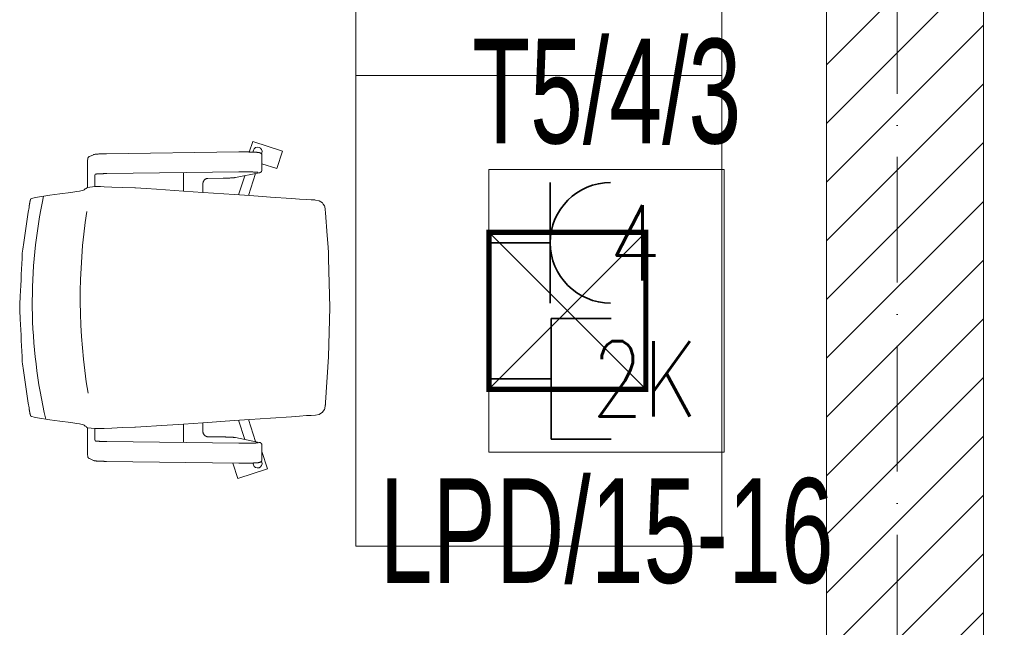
# Model space of a CAD drawing. Header units: millimetres. Extents: x 167773 to 185035, y -114105 to -66770.
# Tile 51 of 114: x 174827 to 175015, y -96411 to -96295. Entities that reach past the tile are written whole.
import ezdxf
from ezdxf.enums import TextEntityAlignment as Align

# ---------------------------------------------------------------- set-up
doc = ezdxf.new("R2010")
doc.units = ezdxf.units.MM
doc.linetypes.add('ACAD_ISO03W100', pattern=[30, 12, -18])
doc.linetypes.add('ACAD_ISO10W100', pattern=[18, 12, -3, 0, -3])
doc.layers.get('0').update_dxf_attribs({"lineweight": 9})
for name, color, linetype, lineweight in [('a-osie', 20, 'ACAD_ISO10W100', 9), ('b-ściany', 2, 'Continuous', 9), ('c-meble', 5, 'Continuous', 9), ('El-koryta_puszki', 1, 'Continuous', 35), ('El_gniazda', 144, 'Continuous', 35), ('h-hatch', 8, 'Continuous', 9)]:
    doc.layers.add(name, color=color, linetype=linetype, lineweight=lineweight)
doc.styles.add('Arial', font='arial.ttf')
doc.styles.add('ROMANS', font='romans__.ttf', dxfattribs={"height": 0.2})

# ---------------------------------------------------------------- blocks, each defined once
blk = doc.blocks.new('kaseta1')
for p, q in [((-15, 15), (15, -15)), ((15, 15), (-15, -15))]:
    blk.add_line(p, q)
at = {"const_width": 1}
blk.add_lwpolyline([(-15, -15), (15, -15), (15, 15), (-15, 15)], close=True, dxfattribs=at)
blk = doc.blocks.new('gniazdo3')
at = {"color": 0, "linetype": 'Continuous'}
blk.add_line((4.94, -4.8), (4.94, 4.8), dxfattribs=at)
at = {"color": 0}
blk.add_line((4.94, 0), (0, 0), dxfattribs=at)
at = {"color": 0, "linetype": 'Continuous', "extrusion": (0, 0, -1)}
blk.add_ellipse((9.74, 0), major_axis=(-3.394, 3.394), ratio=1, start_param=3.926993, end_param=7.068585, dxfattribs=at)
at = {"color": 0, "linetype": 'Continuous', "style": 'ROMANS', "width": 0.8, "flags": 4}
blk.add_attdef('NR', text='', height=6, dxfattribs=at).set_placement((14.48, 0), align=Align.MIDDLE_CENTER)
blk = doc.blocks.new('rj45')
at = {"linetype": 'Continuous'}
blk.add_line((11.86, -11.52), (11.86, 11.52), dxfattribs=at)
at = {"ltscale": 10}
for p, q in [((23.38, 11.52), (11.86, 11.52)), ((23.38, -11.52), (11.86, -11.52))]:
    blk.add_line(p, q, dxfattribs=at)
blk.add_line((11.86, 0), (0, 0))
at = {"linetype": 'Continuous', "style": 'ROMANS', "width": 0.8, "flags": 4}
blk.add_attdef('NR', text='', height=14.4, rotation=360, dxfattribs=at).set_placement((34.75, 0), align=Align.MIDDLE_CENTER)

msp = doc.modelspace()

# ---------------------------------------------------------------- hatches: boundary and pattern name
at = {"layer": 'h-hatch'}
h = msp.add_hatch(dxfattribs=at)
h.set_pattern_fill('ANSI31', color=256, scale=2.5, style=0)
h.set_pattern_definition([(45, (15000, 0), (-5.61266008, 5.61266008), [])])
h.paths.add_polyline_path([(175011.44, -96157.89), (175015.44, -96157.89), (175015.44, -96145.89), (174977.44, -96145.89), (174977.44, -96157.89), (174981.44, -96157.89), (174981.44, -96568.89), (175011.44, -96568.89)])

# ---------------------------------------------------------------- linework, layer by layer
at = {"color": 251}
for p, q in [((174871.06, -96320.54), (174871.71, -96318.53)), ((174877.42, -96320.38), (174871.71, -96318.53)), ((174840.27, -96321.56), (174840.26, -96321.58)), ((174840.29, -96321.55), (174840.27, -96321.56)), ((174840.31, -96321.53), (174840.29, -96321.55)), ((174840.33, -96321.5), (174840.31, -96321.53)), ((174840.35, -96321.48), (174840.33, -96321.5)), ((174840.38, -96321.46), (174840.35, -96321.48)), ((174840.41, -96321.43), (174840.38, -96321.46)), ((174840.45, -96321.41), (174840.41, -96321.43)), ((174840.5, -96321.39), (174840.45, -96321.41)), ((174840.5, -96321.39), (174841.26, -96321.05)), ((174841.26, -96321.05), (174841.29, -96321.04)), ((174841.29, -96321.04), (174841.32, -96321.03)), ((174841.32, -96321.03), (174841.35, -96321.02)), ((174841.35, -96321.02), (174841.37, -96321.01)), ((174841.37, -96321.01), (174841.42, -96321)), ((174841.42, -96321), (174841.47, -96320.99)), ((174841.47, -96320.99), (174841.56, -96320.97)), ((174841.56, -96320.97), (174841.61, -96320.97)), ((174841.61, -96320.97), (174841.66, -96320.96)), ((174841.66, -96320.96), (174841.72, -96320.95)), ((174841.72, -96320.95), (174841.77, -96320.95)), ((174841.77, -96320.95), (174841.84, -96320.94)), ((174841.84, -96320.94), (174841.9, -96320.94)), ((174841.9, -96320.94), (174841.97, -96320.93)), ((174841.97, -96320.93), (174842.04, -96320.93)), ((174842.04, -96320.93), (174842.12, -96320.92)), ((174842.12, -96320.92), (174842.19, -96320.92)), ((174842.19, -96320.92), (174842.27, -96320.91)), ((174842.27, -96320.91), (174842.36, -96320.91)), ((174842.36, -96320.91), (174842.44, -96320.9)), ((174842.44, -96320.9), (174842.53, -96320.9)), ((174842.53, -96320.9), (174842.63, -96320.9)), ((174842.63, -96320.9), (174842.72, -96320.89)), ((174842.72, -96320.89), (174842.82, -96320.89)), ((174842.82, -96320.89), (174842.92, -96320.88)), ((174842.92, -96320.88), (174843.02, -96320.88)), ((174843.02, -96320.88), (174843.12, -96320.88)), ((174843.12, -96320.88), (174843.23, -96320.88)), ((174843.23, -96320.88), (174843.34, -96320.87)), ((174843.34, -96320.87), (174843.45, -96320.87)), ((174843.45, -96320.87), (174843.56, -96320.87)), ((174843.56, -96320.87), (174843.67, -96320.87)), ((174843.67, -96320.87), (174843.79, -96320.87)), ((174843.79, -96320.87), (174869.08, -96320.53)), ((174869.08, -96320.53), (174869.17, -96320.53)), ((174869.17, -96320.53), (174869.25, -96320.53)), ((174869.25, -96320.53), (174869.34, -96320.53)), ((174869.34, -96320.53), (174869.42, -96320.52)), ((174869.42, -96320.52), (174869.51, -96320.52)), ((174869.51, -96320.52), (174869.6, -96320.52)), ((174869.6, -96320.52), (174869.69, -96320.52)), ((174869.69, -96320.52), (174869.77, -96320.52)), ((174869.77, -96320.52), (174869.86, -96320.52)), ((174869.86, -96320.52), (174869.95, -96320.52)), ((174869.95, -96320.52), (174870.04, -96320.52)), ((174870.04, -96320.52), (174870.13, -96320.52)), ((174870.13, -96320.52), (174870.21, -96320.52)), ((174870.21, -96320.52), (174870.3, -96320.53)), ((174870.3, -96320.53), (174870.39, -96320.53)), ((174870.39, -96320.53), (174870.47, -96320.53)), ((174870.47, -96320.53), (174870.56, -96320.53)), ((174870.56, -96320.53), (174870.64, -96320.53)), ((174870.64, -96320.53), (174870.73, -96320.53)), ((174870.73, -96320.53), (174870.81, -96320.53)), ((174870.81, -96320.53), (174870.9, -96320.53)), ((174870.9, -96320.53), (174870.98, -96320.53)), ((174870.98, -96320.53), (174871.06, -96320.54)), ((174871.06, -96320.54), (174871.14, -96320.54)), ((174871.14, -96320.54), (174871.22, -96320.54)), ((174871.22, -96320.54), (174871.3, -96320.54)), ((174871.3, -96320.54), (174871.38, -96320.54)), ((174871.38, -96320.54), (174871.45, -96320.55)), ((174871.45, -96320.55), (174871.53, -96320.55)), ((174871.53, -96320.55), (174871.6, -96320.55)), ((174871.6, -96320.55), (174871.68, -96320.55)), ((174871.68, -96320.55), (174871.75, -96320.56)), ((174871.72, -96320.56), (174871.84, -96320.19)), ((174871.75, -96320.56), (174871.82, -96320.56)), ((174871.82, -96320.56), (174871.88, -96320.56)), ((174871.88, -96320.56), (174871.95, -96320.57)), ((174871.95, -96320.57), (174872.02, -96320.57)), ((174872.02, -96320.57), (174872.08, -96320.57)), ((174872.08, -96320.57), (174872.14, -96320.58)), ((174872.14, -96320.58), (174872.2, -96320.58)), ((174872.2, -96320.58), (174872.26, -96320.58)), ((174872.26, -96320.58), (174872.32, -96320.59)), ((174872.32, -96320.59), (174872.37, -96320.59)), ((174872.37, -96320.59), (174872.43, -96320.59)), ((174872.43, -96320.59), (174872.48, -96320.6)), ((174872.48, -96320.6), (174872.53, -96320.6)), ((174872.53, -96320.6), (174872.58, -96320.61)), ((174872.58, -96320.61), (174872.62, -96320.61)), ((174872.62, -96320.61), (174872.67, -96320.61)), ((174872.67, -96320.61), (174872.71, -96320.62)), ((174872.71, -96320.62), (174872.75, -96320.62)), ((174872.75, -96320.62), (174872.82, -96320.63)), ((174872.82, -96320.63), (174872.89, -96320.64)), ((174872.89, -96320.64), (174872.96, -96320.65)), ((174872.96, -96320.65), (174873, -96320.66)), ((174873, -96320.66), (174873.04, -96320.67)), ((174873.04, -96320.67), (174873.08, -96320.68)), ((174873.08, -96320.68), (174873.12, -96320.7)), ((174873.12, -96320.7), (174873.14, -96320.71)), ((174873.14, -96320.71), (174873.17, -96320.72)), ((174873.17, -96320.72), (174873.2, -96320.74)), ((174873.2, -96320.74), (174873.22, -96320.75)), ((174873.22, -96320.75), (174873.24, -96320.76)), ((174873.24, -96320.76), (174873.26, -96320.78)), ((174873.26, -96320.78), (174873.29, -96320.79)), ((174873.29, -96320.79), (174873.31, -96320.81)), ((174873.31, -96320.81), (174873.34, -96320.84)), ((174873.34, -96320.84), (174873.36, -96320.87)), ((174873.36, -96320.87), (174873.39, -96320.91)), ((174873.39, -96320.91), (174873.42, -96320.95)), ((174873.42, -96320.94), (174873.49, -96320.73)), ((174873.42, -96320.95), (174873.44, -96320.98)), ((174873.44, -96320.98), (174873.45, -96321)), ((174873.45, -96324.16), (174873.45, -96321.01)), ((174876.34, -96323.71), (174877.42, -96320.38)), ((174840.14, -96322.37), (174840.14, -96327.31)), ((174840.22, -96321.66), (174840.21, -96321.68)), ((174840.23, -96321.63), (174840.22, -96321.66)), ((174840.25, -96321.6), (174840.23, -96321.63)), ((174840.26, -96321.58), (174840.25, -96321.6)), ((174873.45, -96322.78), (174876.34, -96323.71)), ((174841.66, -96324.77), (174841.59, -96324.8)), ((174841.66, -96324.77), (174841.66, -96324.77)), ((174841.66, -96324.77), (174841.66, -96324.77)), ((174841.67, -96324.77), (174841.66, -96324.77)), ((174841.69, -96324.76), (174841.67, -96324.77)), ((174841.72, -96324.76), (174841.69, -96324.76)), ((174841.75, -96324.75), (174841.72, -96324.76)), ((174841.78, -96324.75), (174841.75, -96324.75)), ((174841.82, -96324.75), (174841.78, -96324.75)), ((174841.87, -96324.74), (174841.82, -96324.75)), ((174841.92, -96324.74), (174841.87, -96324.74)), ((174841.97, -96324.73), (174841.92, -96324.74)), ((174842.02, -96324.73), (174841.97, -96324.73)), ((174842.08, -96324.72), (174842.02, -96324.73)), ((174842.14, -96324.72), (174842.08, -96324.72)), ((174842.21, -96324.71), (174842.14, -96324.72)), ((174842.28, -96324.71), (174842.21, -96324.71)), ((174842.35, -96324.71), (174842.28, -96324.71)), ((174842.42, -96324.7), (174842.35, -96324.71)), ((174842.5, -96324.7), (174842.42, -96324.7)), ((174842.58, -96324.69), (174842.5, -96324.7)), ((174842.66, -96324.69), (174842.58, -96324.69)), ((174842.74, -96324.69), (174842.66, -96324.69)), ((174842.83, -96324.68), (174842.74, -96324.69)), ((174842.92, -96324.68), (174842.83, -96324.68)), ((174843.01, -96324.68), (174842.92, -96324.68)), ((174843.1, -96324.68), (174843.01, -96324.68)), ((174843.2, -96324.67), (174843.1, -96324.68)), ((174843.3, -96324.67), (174843.2, -96324.67)), ((174843.39, -96324.67), (174843.3, -96324.67)), ((174843.49, -96324.67), (174843.39, -96324.67)), ((174843.59, -96324.66), (174843.49, -96324.67)), ((174843.7, -96324.66), (174843.59, -96324.66)), ((174843.8, -96324.66), (174843.7, -96324.66)), ((174869.09, -96324.32), (174843.8, -96324.66)), ((174858.48, -96324.47), (174858.48, -96328.01)), ((174868.42, -96325.42), (174872.96, -96324.51)), ((174868.99, -96328.72), (174870.21, -96325.06)), ((174869.25, -96324.32), (174869.09, -96324.32)), ((174869.4, -96324.32), (174869.25, -96324.32)), ((174869.55, -96324.32), (174869.4, -96324.32)), ((174869.71, -96324.32), (174869.55, -96324.32)), ((174869.86, -96324.32), (174869.71, -96324.32)), ((174870.02, -96324.32), (174869.86, -96324.32)), ((174870.17, -96324.32), (174870.02, -96324.32)), ((174870.32, -96324.32), (174870.17, -96324.32)), ((174870.48, -96324.32), (174870.32, -96324.32)), ((174870.63, -96324.32), (174870.48, -96324.32)), ((174870.78, -96324.33), (174870.63, -96324.32)), ((174870.92, -96324.33), (174870.78, -96324.33)), ((174871.07, -96324.33), (174870.92, -96324.33)), ((174870.92, -96328.85), (174872.25, -96324.65)), ((174871.21, -96324.34), (174871.07, -96324.33)), ((174871.34, -96324.34), (174871.21, -96324.34)), ((174871.48, -96324.34), (174871.34, -96324.34)), ((174871.6, -96324.35), (174871.48, -96324.34)), ((174871.73, -96324.35), (174871.6, -96324.35)), ((174871.85, -96324.36), (174871.73, -96324.35)), ((174871.9, -96324.36), (174871.85, -96324.36)), ((174871.96, -96324.36), (174871.9, -96324.36)), ((174872.01, -96324.37), (174871.96, -96324.36)), ((174872.07, -96324.37), (174872.01, -96324.37)), ((174872.12, -96324.37), (174872.07, -96324.37)), ((174872.17, -96324.38), (174872.12, -96324.37)), ((174872.22, -96324.38), (174872.17, -96324.38)), ((174872.26, -96324.38), (174872.22, -96324.38)), ((174872.31, -96324.38), (174872.26, -96324.38)), ((174872.35, -96324.39), (174872.31, -96324.38)), ((174872.39, -96324.39), (174872.35, -96324.39)), ((174872.43, -96324.39), (174872.39, -96324.39)), ((174872.47, -96324.4), (174872.43, -96324.39)), ((174872.51, -96324.4), (174872.47, -96324.4)), ((174872.54, -96324.4), (174872.51, -96324.4)), ((174872.57, -96324.41), (174872.54, -96324.4)), ((174872.6, -96324.41), (174872.57, -96324.41)), ((174872.63, -96324.41), (174872.6, -96324.41)), ((174872.66, -96324.42), (174872.63, -96324.41)), ((174872.68, -96324.42), (174872.66, -96324.42)), ((174872.7, -96324.42), (174872.68, -96324.42)), ((174872.72, -96324.43), (174872.7, -96324.42)), ((174872.73, -96324.43), (174872.72, -96324.43)), ((174872.74, -96324.43), (174872.73, -96324.43)), ((174872.75, -96324.43), (174872.74, -96324.43)), ((174872.75, -96324.43), (174872.75, -96324.43)), ((174872.96, -96324.51), (174873.03, -96324.5)), ((174873.03, -96324.5), (174873.07, -96324.49)), ((174873.07, -96324.49), (174873.09, -96324.48)), ((174873.09, -96324.48), (174873.11, -96324.47)), ((174873.11, -96324.47), (174873.14, -96324.46)), ((174873.14, -96324.46), (174873.17, -96324.45)), ((174873.17, -96324.45), (174873.2, -96324.43)), ((174873.2, -96324.43), (174873.22, -96324.42)), ((174873.22, -96324.42), (174873.24, -96324.41)), ((174873.24, -96324.41), (174873.26, -96324.4)), ((174873.26, -96324.4), (174873.28, -96324.38)), ((174873.28, -96324.38), (174873.31, -96324.36)), ((174873.31, -96324.36), (174873.33, -96324.33)), ((174873.33, -96324.33), (174873.36, -96324.3)), ((174873.36, -96324.3), (174873.39, -96324.26)), ((174873.39, -96324.26), (174873.41, -96324.24)), ((174873.41, -96324.24), (174873.42, -96324.22)), ((174873.42, -96324.22), (174873.44, -96324.19)), ((174873.44, -96324.19), (174873.45, -96324.17)), ((174841.51, -96327.13), (174840.15, -96327.31)), ((174841.51, -96326.01), (174841.51, -96327.13)), ((174842.58, -96327.13), (174841.51, -96327.13)), ((174842.58, -96327.13), (174843.33, -96327.17)), ((174843.33, -96327.17), (174844.8, -96327.25)), ((174862.21, -96326.45), (174862.2, -96326.5)), ((174862.2, -96326.5), (174862.2, -96326.55)), ((174862.2, -96326.55), (174862.2, -96326.6)), ((174862.2, -96326.6), (174862.2, -96328.26)), ((174862.22, -96326.4), (174862.21, -96326.45)), ((174862.23, -96326.35), (174862.22, -96326.4)), ((174862.24, -96326.3), (174862.23, -96326.35)), ((174862.25, -96326.26), (174862.24, -96326.3)), ((174862.27, -96326.21), (174862.25, -96326.26)), ((174862.29, -96326.16), (174862.27, -96326.21)), ((174862.31, -96326.12), (174862.29, -96326.16)), ((174862.34, -96326.08), (174862.31, -96326.12)), ((174862.36, -96326.03), (174862.34, -96326.08)), ((174862.39, -96325.99), (174862.36, -96326.03)), ((174862.42, -96325.95), (174862.39, -96325.99)), ((174862.45, -96325.92), (174862.42, -96325.95)), ((174862.48, -96325.88), (174862.45, -96325.92)), ((174862.52, -96325.84), (174862.48, -96325.88)), ((174862.55, -96325.81), (174862.52, -96325.84)), ((174862.59, -96325.78), (174862.55, -96325.81)), ((174862.63, -96325.75), (174862.59, -96325.78)), ((174862.67, -96325.73), (174862.63, -96325.75)), ((174862.71, -96325.7), (174862.67, -96325.73)), ((174862.75, -96325.68), (174862.71, -96325.7)), ((174862.8, -96325.66), (174862.75, -96325.68)), ((174862.84, -96325.64), (174862.8, -96325.66)), ((174862.88, -96325.63), (174862.84, -96325.64)), ((174862.93, -96325.61), (174862.88, -96325.63)), ((174862.97, -96325.6), (174862.93, -96325.61)), ((174863.02, -96325.59), (174862.97, -96325.6)), ((174863.06, -96325.59), (174863.02, -96325.59)), ((174863.11, -96325.58), (174863.06, -96325.59)), ((174863.16, -96325.58), (174863.11, -96325.58)), ((174863.16, -96325.58), (174866.09, -96325.54)), ((174866.09, -96325.54), (174866.19, -96325.54)), ((174866.19, -96325.54), (174866.29, -96325.54)), ((174866.29, -96325.54), (174866.39, -96325.54)), ((174866.39, -96325.54), (174866.49, -96325.54)), ((174866.49, -96325.54), (174866.58, -96325.53)), ((174866.58, -96325.53), (174866.68, -96325.53)), ((174866.68, -96325.53), (174866.77, -96325.53)), ((174866.77, -96325.53), (174866.86, -96325.53)), ((174866.86, -96325.53), (174866.95, -96325.52)), ((174866.95, -96325.52), (174867.04, -96325.52)), ((174867.04, -96325.52), (174867.13, -96325.52)), ((174867.13, -96325.52), (174867.21, -96325.51)), ((174867.21, -96325.51), (174867.29, -96325.51)), ((174867.29, -96325.51), (174867.37, -96325.51)), ((174867.37, -96325.51), (174867.45, -96325.5)), ((174867.45, -96325.5), (174867.53, -96325.5)), ((174867.53, -96325.5), (174867.6, -96325.5)), ((174867.6, -96325.5), (174867.67, -96325.49)), ((174867.67, -96325.49), (174867.74, -96325.49)), ((174867.74, -96325.49), (174867.81, -96325.48)), ((174867.81, -96325.48), (174867.87, -96325.48)), ((174867.87, -96325.48), (174867.94, -96325.47)), ((174867.94, -96325.47), (174868, -96325.47)), ((174868, -96325.47), (174868.05, -96325.46)), ((174868.05, -96325.46), (174868.11, -96325.46)), ((174868.11, -96325.46), (174868.16, -96325.45)), ((174868.16, -96325.45), (174868.21, -96325.45)), ((174868.21, -96325.45), (174868.25, -96325.44)), ((174868.25, -96325.44), (174868.3, -96325.44)), ((174868.3, -96325.44), (174868.34, -96325.43)), ((174868.34, -96325.43), (174868.42, -96325.42)), ((174830.56, -96329.17), (174831.31, -96329.04)), ((174831.31, -96329.04), (174832.17, -96328.92)), ((174832.17, -96328.92), (174832.93, -96328.79)), ((174832.93, -96328.79), (174834.84, -96328.53)), ((174834.84, -96328.53), (174836.96, -96328.28)), ((174838.11, -96328.11), (174836.96, -96328.28)), ((174838.59, -96328.02), (174838.11, -96328.11)), ((174839.34, -96327.85), (174838.59, -96328.02)), ((174839.52, -96327.76), (174839.34, -96327.85)), ((174839.67, -96327.59), (174839.52, -96327.76)), ((174839.84, -96327.51), (174839.67, -96327.59)), ((174839.84, -96327.51), (174839.92, -96327.42)), ((174840.15, -96327.31), (174839.92, -96327.42)), ((174844.8, -96327.25), (174846.81, -96327.34)), ((174846.81, -96327.34), (174849.18, -96327.38)), ((174849.18, -96327.38), (174849.32, -96327.38)), ((174849.32, -96327.38), (174851.32, -96327.51)), ((174853.3, -96327.65), (174851.32, -96327.51)), ((174858.48, -96328), (174853.3, -96327.65)), ((174862.2, -96328.26), (174858.48, -96328.01)), ((174862.2, -96328.26), (174862.26, -96328.26)), ((174862.26, -96328.26), (174868.19, -96328.67)), ((174868.19, -96328.67), (174871.17, -96328.87)), ((174870.92, -96328.86), (174870.92, -96328.86)), ((174871.17, -96328.87), (174875.14, -96329.14)), ((174828.95, -96331.03), (174828.96, -96330.99)), ((174828.96, -96330.99), (174828.97, -96330.94)), ((174828.97, -96330.9), (174828.98, -96330.86)), ((174828.97, -96330.94), (174828.97, -96330.9)), ((174828.98, -96330.86), (174828.99, -96330.82)), ((174828.99, -96330.77), (174829, -96330.73)), ((174828.99, -96330.82), (174828.99, -96330.77)), ((174829, -96330.73), (174829.01, -96330.69)), ((174829.01, -96330.65), (174829.02, -96330.61)), ((174829.01, -96330.69), (174829.01, -96330.65)), ((174829.02, -96330.61), (174829.03, -96330.56)), ((174829.03, -96330.52), (174829.04, -96330.48)), ((174829.03, -96330.56), (174829.03, -96330.52)), ((174829.04, -96330.48), (174829.05, -96330.44)), ((174829.05, -96330.41), (174829.06, -96330.37)), ((174829.05, -96330.44), (174829.05, -96330.41)), ((174829.06, -96330.37), (174829.07, -96330.33)), ((174829.07, -96330.29), (174829.08, -96330.25)), ((174829.07, -96330.33), (174829.07, -96330.29)), ((174829.08, -96330.25), (174829.09, -96330.22)), ((174829.09, -96330.18), (174829.1, -96330.15)), ((174829.09, -96330.22), (174829.09, -96330.18)), ((174829.13, -96330), (174829.14, -96329.97)), ((174829.14, -96329.97), (174829.15, -96329.94)), ((174829.15, -96329.9), (174829.16, -96329.87)), ((174829.15, -96329.94), (174829.15, -96329.9)), ((174829.16, -96329.87), (174829.17, -96329.84)), ((174829.17, -96329.84), (174829.18, -96329.81)), ((174829.18, -96329.79), (174829.19, -96329.76)), ((174829.18, -96329.81), (174829.18, -96329.79)), ((174829.19, -96329.76), (174829.2, -96329.74)), ((174829.2, -96329.71), (174829.21, -96329.69)), ((174829.2, -96329.74), (174829.2, -96329.71)), ((174829.21, -96329.69), (174829.22, -96329.67)), ((174829.22, -96329.65), (174829.23, -96329.63)), ((174829.22, -96329.67), (174829.22, -96329.65)), ((174829.23, -96329.63), (174829.24, -96329.61)), ((174829.24, -96329.59), (174829.25, -96329.58)), ((174829.24, -96329.61), (174829.24, -96329.59)), ((174829.25, -96329.58), (174829.26, -96329.56)), ((174829.26, -96329.55), (174829.27, -96329.54)), ((174829.26, -96329.56), (174829.26, -96329.55)), ((174829.27, -96329.53), (174829.28, -96329.52)), ((174829.27, -96329.54), (174829.27, -96329.53)), ((174829.28, -96329.51), (174829.29, -96329.51)), ((174829.28, -96329.52), (174829.28, -96329.51)), ((174829.29, -96329.5), (174829.3, -96329.5)), ((174829.29, -96329.51), (174829.29, -96329.5)), ((174829.3, -96329.5), (174829.44, -96329.43)), ((174829.44, -96329.43), (174829.9, -96329.3)), ((174829.9, -96329.3), (174830.56, -96329.17)), ((174875.14, -96329.14), (174879.14, -96329.41)), ((174880.64, -96329.52), (174879.14, -96329.41)), ((174880.64, -96329.52), (174882.01, -96329.61)), ((174882.92, -96329.67), (174882.01, -96329.61)), ((174882.92, -96329.67), (174883.32, -96329.69)), ((174883.32, -96329.69), (174883.52, -96329.71)), ((174883.61, -96329.71), (174883.52, -96329.71)), ((174883.71, -96329.72), (174883.61, -96329.71)), ((174884.42, -96329.85), (174883.71, -96329.72)), ((174885.04, -96330.25), (174884.42, -96329.85)), ((174885.21, -96330.49), (174885.04, -96330.25)), ((174885.44, -96330.81), (174885.21, -96330.49)), ((174885.44, -96330.81), (174885.48, -96330.96)), ((174885.48, -96330.96), (174885.6, -96331.52)), ((174828.94, -96331.12), (174828.95, -96331.08)), ((174828.95, -96331.08), (174828.95, -96331.03)), ((174885.6, -96331.52), (174885.64, -96332.15)), ((174885.64, -96332.15), (174885.94, -96336.52)), ((174886.12, -96338.7), (174885.94, -96336.52)), ((174886.18, -96339.79), (174886.12, -96338.7)), ((174886.23, -96340.88), (174886.18, -96339.79)), ((174886.44, -96350.27), (174886.23, -96340.88)), ((174886.23, -96359.66), (174886.44, -96350.27)), ((174885.64, -96368.39), (174886.23, -96359.66)), ((174885.64, -96368.39), (174885.62, -96368.7)), ((174828.95, -96369.46), (174828.94, -96369.42)), ((174828.95, -96369.51), (174828.95, -96369.46)), ((174828.96, -96369.55), (174828.95, -96369.51)), ((174828.97, -96369.59), (174828.96, -96369.55)), ((174828.97, -96369.64), (174828.97, -96369.59)), ((174828.98, -96369.68), (174828.97, -96369.64)), ((174828.99, -96369.72), (174828.98, -96369.68)), ((174828.99, -96369.77), (174828.99, -96369.72)), ((174829, -96369.81), (174828.99, -96369.77)), ((174829.01, -96369.85), (174829, -96369.81)), ((174829.01, -96369.89), (174829.01, -96369.85)), ((174829.02, -96369.93), (174829.01, -96369.89)), ((174829.03, -96369.98), (174829.02, -96369.93)), ((174829.03, -96370.02), (174829.03, -96369.98)), ((174829.04, -96370.06), (174829.03, -96370.02)), ((174829.05, -96370.1), (174829.04, -96370.06)), ((174829.05, -96370.13), (174829.05, -96370.1)), ((174829.06, -96370.17), (174829.05, -96370.13)), ((174829.07, -96370.21), (174829.06, -96370.17)), ((174829.07, -96370.25), (174829.07, -96370.21)), ((174829.08, -96370.28), (174829.07, -96370.25)), ((174829.09, -96370.32), (174829.08, -96370.28)), ((174829.09, -96370.36), (174829.09, -96370.32)), ((174829.1, -96370.39), (174829.09, -96370.36)), ((174885.04, -96370.29), (174884.42, -96370.68)), ((174885.21, -96370.05), (174885.04, -96370.29)), ((174885.44, -96369.73), (174885.21, -96370.05)), ((174885.48, -96369.58), (174885.44, -96369.73)), ((174885.5, -96369.59), (174885.6, -96369.02)), ((174885.6, -96368.94), (174885.61, -96368.86)), ((174885.6, -96369.02), (174885.6, -96368.94)), ((174885.61, -96368.86), (174885.62, -96368.7)), ((174829.14, -96370.57), (174829.13, -96370.54)), ((174829.15, -96370.6), (174829.14, -96370.57)), ((174829.15, -96370.63), (174829.15, -96370.6)), ((174829.16, -96370.67), (174829.15, -96370.63)), ((174829.17, -96370.7), (174829.16, -96370.67)), ((174829.18, -96370.72), (174829.17, -96370.7)), ((174829.18, -96370.75), (174829.18, -96370.72)), ((174829.19, -96370.78), (174829.18, -96370.75)), ((174829.2, -96370.8), (174829.19, -96370.78)), ((174829.2, -96370.83), (174829.2, -96370.8)), ((174829.21, -96370.85), (174829.2, -96370.83)), ((174829.22, -96370.87), (174829.21, -96370.85)), ((174829.22, -96370.89), (174829.22, -96370.87)), ((174829.23, -96370.91), (174829.22, -96370.89)), ((174829.24, -96370.93), (174829.23, -96370.91)), ((174829.24, -96370.95), (174829.24, -96370.93)), ((174829.25, -96370.96), (174829.24, -96370.95)), ((174829.26, -96370.98), (174829.25, -96370.96)), ((174829.26, -96370.99), (174829.26, -96370.98)), ((174829.27, -96371), (174829.26, -96370.99)), ((174829.27, -96371.01), (174829.27, -96371)), ((174829.28, -96371.02), (174829.27, -96371.01)), ((174829.28, -96371.02), (174829.28, -96371.02)), ((174829.29, -96371.03), (174829.28, -96371.02)), ((174829.29, -96371.03), (174829.29, -96371.03)), ((174829.3, -96371.04), (174829.29, -96371.03)), ((174829.44, -96371.11), (174829.3, -96371.04)), ((174829.44, -96371.11), (174829.44, -96371.11)), ((174829.45, -96371.11), (174829.44, -96371.11)), ((174829.45, -96371.11), (174829.9, -96371.24)), ((174830.56, -96371.37), (174829.9, -96371.24)), ((174831.31, -96371.49), (174830.56, -96371.37)), ((174832.17, -96371.62), (174831.31, -96371.49)), ((174832.93, -96371.75), (174832.17, -96371.62)), ((174834.84, -96372), (174832.93, -96371.75)), ((174834.84, -96372), (174836.96, -96372.26)), ((174836.96, -96372.26), (174838.11, -96372.43)), ((174862.2, -96372.28), (174858.48, -96372.53)), ((174862.2, -96372.28), (174862.2, -96373.94)), ((174862.2, -96372.28), (174862.26, -96372.28)), ((174868.19, -96371.87), (174862.26, -96372.28)), ((174871.17, -96371.67), (174868.19, -96371.87)), ((174868.99, -96371.82), (174870.21, -96375.48)), ((174870.92, -96371.68), (174872.25, -96375.89)), ((174870.92, -96371.68), (174870.92, -96371.68)), ((174875.14, -96371.4), (174871.17, -96371.67)), ((174875.14, -96371.4), (174879.14, -96371.13)), ((174880.64, -96371.02), (174879.14, -96371.13)), ((174880.64, -96371.02), (174882.01, -96370.93)), ((174882.01, -96370.93), (174882.13, -96370.92)), ((174882.13, -96370.92), (174882.24, -96370.92)), ((174882.24, -96370.92), (174882.47, -96370.9)), ((174882.47, -96370.9), (174882.92, -96370.87)), ((174882.92, -96370.87), (174883.71, -96370.82)), ((174883.71, -96370.82), (174884.42, -96370.68)), ((174838.11, -96372.43), (174838.59, -96372.52)), ((174838.59, -96372.52), (174839.34, -96372.69)), ((174839.34, -96372.69), (174839.52, -96372.78)), ((174839.52, -96372.78), (174839.67, -96372.95)), ((174839.67, -96372.95), (174839.84, -96373.03)), ((174839.92, -96373.12), (174839.84, -96373.03)), ((174839.92, -96373.12), (174840.15, -96373.23)), ((174840.14, -96373.23), (174840.14, -96378.17)), ((174841.51, -96373.41), (174840.15, -96373.23)), ((174841.51, -96373.41), (174841.51, -96374.53)), ((174841.51, -96373.41), (174842.58, -96373.41)), ((174843.33, -96373.37), (174842.58, -96373.41)), ((174843.33, -96373.37), (174844.8, -96373.29)), ((174844.8, -96373.29), (174846.81, -96373.2)), ((174849.18, -96373.16), (174846.81, -96373.2)), ((174849.32, -96373.16), (174849.18, -96373.16)), ((174849.32, -96373.16), (174851.32, -96373.03)), ((174851.32, -96373.03), (174853.3, -96372.89)), ((174853.3, -96372.89), (174858.48, -96372.54)), ((174858.48, -96372.53), (174858.48, -96376.07)), ((174862.2, -96373.94), (174862.2, -96373.99)), ((174862.2, -96373.99), (174862.2, -96374.04)), ((174862.2, -96374.04), (174862.21, -96374.09)), ((174862.21, -96374.09), (174862.22, -96374.14)), ((174862.22, -96374.14), (174862.23, -96374.19)), ((174862.23, -96374.19), (174862.24, -96374.24)), ((174862.24, -96374.24), (174862.25, -96374.28)), ((174862.25, -96374.28), (174862.27, -96374.33)), ((174841.59, -96375.74), (174841.66, -96375.77)), ((174841.66, -96375.77), (174841.67, -96375.77)), ((174841.66, -96375.77), (174841.66, -96375.77)), ((174841.66, -96375.77), (174841.66, -96375.77)), ((174841.67, -96375.77), (174841.69, -96375.78)), ((174841.69, -96375.78), (174841.72, -96375.78)), ((174841.72, -96375.78), (174841.75, -96375.79)), ((174841.75, -96375.79), (174841.78, -96375.79)), ((174841.78, -96375.79), (174841.82, -96375.79)), ((174841.82, -96375.79), (174841.87, -96375.8)), ((174841.87, -96375.8), (174841.92, -96375.8)), ((174841.92, -96375.8), (174841.97, -96375.81)), ((174841.97, -96375.81), (174842.02, -96375.81)), ((174842.02, -96375.81), (174842.08, -96375.82)), ((174842.08, -96375.82), (174842.14, -96375.82)), ((174842.14, -96375.82), (174842.21, -96375.83)), ((174842.21, -96375.83), (174842.28, -96375.83)), ((174842.28, -96375.83), (174842.35, -96375.83)), ((174842.35, -96375.83), (174842.42, -96375.84)), ((174842.42, -96375.84), (174842.5, -96375.84)), ((174842.5, -96375.84), (174842.58, -96375.84)), ((174842.58, -96375.84), (174842.66, -96375.85)), ((174842.66, -96375.85), (174842.74, -96375.85)), ((174842.74, -96375.85), (174842.83, -96375.85)), ((174842.83, -96375.85), (174842.92, -96375.86)), ((174842.92, -96375.86), (174843.01, -96375.86)), ((174843.01, -96375.86), (174843.1, -96375.86)), ((174843.1, -96375.86), (174843.2, -96375.87)), ((174843.2, -96375.87), (174843.3, -96375.87)), ((174843.3, -96375.87), (174843.39, -96375.87)), ((174843.39, -96375.87), (174843.49, -96375.87)), ((174843.49, -96375.87), (174843.59, -96375.87)), ((174843.59, -96375.87), (174843.7, -96375.88)), ((174843.7, -96375.88), (174843.8, -96375.88)), ((174843.8, -96375.88), (174869.09, -96376.21)), ((174862.27, -96374.33), (174862.29, -96374.38)), ((174862.29, -96374.38), (174862.31, -96374.42)), ((174862.31, -96374.42), (174862.34, -96374.46)), ((174862.34, -96374.46), (174862.36, -96374.51)), ((174862.36, -96374.51), (174862.39, -96374.55)), ((174862.39, -96374.55), (174862.42, -96374.59)), ((174862.42, -96374.59), (174862.45, -96374.62)), ((174862.45, -96374.62), (174862.48, -96374.66)), ((174862.48, -96374.66), (174862.52, -96374.69)), ((174862.52, -96374.69), (174862.55, -96374.73)), ((174862.55, -96374.73), (174862.59, -96374.76)), ((174862.59, -96374.76), (174862.63, -96374.79)), ((174862.63, -96374.79), (174862.67, -96374.81)), ((174862.67, -96374.81), (174862.71, -96374.84)), ((174862.71, -96374.84), (174862.75, -96374.86)), ((174862.75, -96374.86), (174862.8, -96374.88)), ((174862.8, -96374.88), (174862.84, -96374.9)), ((174862.84, -96374.9), (174862.88, -96374.91)), ((174862.88, -96374.91), (174862.93, -96374.93)), ((174862.93, -96374.93), (174862.97, -96374.94)), ((174862.97, -96374.94), (174863.02, -96374.95)), ((174863.02, -96374.95), (174863.06, -96374.95)), ((174863.06, -96374.95), (174863.11, -96374.96)), ((174863.11, -96374.96), (174863.16, -96374.96)), ((174866.09, -96375), (174863.16, -96374.96)), ((174866.19, -96375), (174866.09, -96375)), ((174866.29, -96375), (174866.19, -96375)), ((174866.39, -96375), (174866.29, -96375)), ((174866.49, -96375), (174866.39, -96375)), ((174866.58, -96375.01), (174866.49, -96375)), ((174866.68, -96375.01), (174866.58, -96375.01)), ((174866.77, -96375.01), (174866.68, -96375.01)), ((174866.86, -96375.01), (174866.77, -96375.01)), ((174866.95, -96375.02), (174866.86, -96375.01)), ((174867.04, -96375.02), (174866.95, -96375.02)), ((174867.13, -96375.02), (174867.04, -96375.02)), ((174867.21, -96375.03), (174867.13, -96375.02)), ((174867.29, -96375.03), (174867.21, -96375.03)), ((174867.37, -96375.03), (174867.29, -96375.03)), ((174867.45, -96375.04), (174867.37, -96375.03)), ((174867.53, -96375.04), (174867.45, -96375.04)), ((174867.6, -96375.04), (174867.53, -96375.04)), ((174867.67, -96375.05), (174867.6, -96375.04)), ((174867.74, -96375.05), (174867.67, -96375.05)), ((174867.81, -96375.06), (174867.74, -96375.05)), ((174867.87, -96375.06), (174867.81, -96375.06)), ((174867.94, -96375.07), (174867.87, -96375.06)), ((174868, -96375.07), (174867.94, -96375.07)), ((174868.05, -96375.08), (174868, -96375.07)), ((174868.11, -96375.08), (174868.05, -96375.08)), ((174868.16, -96375.09), (174868.11, -96375.08)), ((174868.21, -96375.09), (174868.16, -96375.09)), ((174868.25, -96375.1), (174868.21, -96375.09)), ((174868.3, -96375.1), (174868.25, -96375.1)), ((174868.34, -96375.11), (174868.3, -96375.1)), ((174868.42, -96375.12), (174868.34, -96375.11)), ((174872.96, -96376.03), (174868.42, -96375.12)), ((174871.9, -96376.18), (174871.96, -96376.18)), ((174871.96, -96376.18), (174872.01, -96376.17)), ((174872.01, -96376.17), (174872.07, -96376.17)), ((174872.07, -96376.17), (174872.12, -96376.17)), ((174872.12, -96376.17), (174872.17, -96376.16)), ((174872.17, -96376.16), (174872.22, -96376.16)), ((174872.22, -96376.16), (174872.26, -96376.16)), ((174872.26, -96376.16), (174872.31, -96376.15)), ((174872.31, -96376.15), (174872.35, -96376.15)), ((174872.35, -96376.15), (174872.39, -96376.15)), ((174872.39, -96376.15), (174872.43, -96376.14)), ((174872.43, -96376.14), (174872.47, -96376.14)), ((174872.47, -96376.14), (174872.51, -96376.14)), ((174872.51, -96376.14), (174872.54, -96376.13)), ((174872.54, -96376.13), (174872.58, -96376.13)), ((174872.58, -96376.13), (174872.61, -96376.13)), ((174872.61, -96376.13), (174872.63, -96376.12)), ((174872.63, -96376.12), (174872.66, -96376.12)), ((174872.66, -96376.12), (174872.68, -96376.12)), ((174872.68, -96376.12), (174872.7, -96376.12)), ((174872.7, -96376.12), (174872.72, -96376.11)), ((174872.72, -96376.11), (174872.73, -96376.11)), ((174872.73, -96376.11), (174872.74, -96376.11)), ((174872.74, -96376.11), (174872.75, -96376.11)), ((174872.75, -96376.11), (174872.75, -96376.11)), ((174873.03, -96376.04), (174872.96, -96376.03)), ((174873.07, -96376.05), (174873.03, -96376.04)), ((174873.09, -96376.06), (174873.07, -96376.05)), ((174873.11, -96376.07), (174873.09, -96376.06)), ((174873.14, -96376.08), (174873.11, -96376.07)), ((174873.17, -96376.09), (174873.14, -96376.08)), ((174873.2, -96376.11), (174873.17, -96376.09)), ((174873.22, -96376.12), (174873.2, -96376.11)), ((174873.24, -96376.13), (174873.22, -96376.12)), ((174873.26, -96376.14), (174873.24, -96376.13)), ((174873.28, -96376.16), (174873.26, -96376.14)), ((174873.31, -96376.18), (174873.28, -96376.16)), ((174869.09, -96376.21), (174869.25, -96376.22)), ((174869.25, -96376.22), (174869.4, -96376.22)), ((174869.4, -96376.22), (174869.55, -96376.22)), ((174869.55, -96376.22), (174869.71, -96376.22)), ((174869.71, -96376.22), (174869.86, -96376.22)), ((174869.86, -96376.22), (174870.02, -96376.22)), ((174870.02, -96376.22), (174870.17, -96376.22)), ((174870.17, -96376.22), (174870.32, -96376.22)), ((174870.32, -96376.22), (174870.48, -96376.22)), ((174870.48, -96376.22), (174870.63, -96376.21)), ((174870.63, -96376.21), (174870.78, -96376.21)), ((174870.78, -96376.21), (174870.92, -96376.21)), ((174870.92, -96376.21), (174871.07, -96376.21)), ((174871.07, -96376.21), (174871.21, -96376.2)), ((174871.21, -96376.2), (174871.34, -96376.2)), ((174871.34, -96376.2), (174871.48, -96376.19)), ((174871.48, -96376.19), (174871.6, -96376.19)), ((174871.6, -96376.19), (174871.73, -96376.19)), ((174871.73, -96376.19), (174871.79, -96376.18)), ((174871.79, -96376.18), (174871.85, -96376.18)), ((174871.85, -96376.18), (174871.9, -96376.18)), ((174873.33, -96376.21), (174873.31, -96376.18)), ((174873.36, -96376.24), (174873.33, -96376.21)), ((174873.39, -96376.27), (174873.36, -96376.24)), ((174873.41, -96376.3), (174873.39, -96376.27)), ((174873.42, -96376.32), (174873.41, -96376.3)), ((174873.44, -96376.35), (174873.42, -96376.32)), ((174873.45, -96376.37), (174873.44, -96376.35)), ((174873.45, -96379.53), (174873.45, -96376.38)), ((174873.49, -96377.75), (174873.45, -96377.76)), ((174873.49, -96377.75), (174874.57, -96381.08)), ((174840.21, -96378.86), (174840.22, -96378.88)), ((174840.22, -96378.88), (174840.23, -96378.91)), ((174840.23, -96378.91), (174840.25, -96378.94)), ((174840.25, -96378.94), (174840.26, -96378.96)), ((174840.26, -96378.96), (174840.27, -96378.97)), ((174840.27, -96378.97), (174840.29, -96378.99)), ((174840.29, -96378.99), (174840.31, -96379.01)), ((174840.31, -96379.01), (174840.33, -96379.04)), ((174840.33, -96379.04), (174840.35, -96379.06)), ((174840.35, -96379.06), (174840.38, -96379.08)), ((174840.38, -96379.08), (174840.41, -96379.11)), ((174840.41, -96379.11), (174840.45, -96379.13)), ((174840.45, -96379.13), (174840.5, -96379.15)), ((174841.26, -96379.49), (174840.5, -96379.15)), ((174841.29, -96379.5), (174841.26, -96379.49)), ((174841.32, -96379.52), (174841.29, -96379.5)), ((174841.35, -96379.53), (174841.32, -96379.52)), ((174841.38, -96379.53), (174841.35, -96379.53)), ((174841.4, -96379.54), (174841.38, -96379.53)), ((174841.43, -96379.55), (174841.4, -96379.54)), ((174841.47, -96379.55), (174841.43, -96379.55)), ((174841.51, -96379.56), (174841.47, -96379.55)), ((174841.56, -96379.57), (174841.51, -96379.56)), ((174841.61, -96379.57), (174841.56, -96379.57)), ((174841.66, -96379.58), (174841.61, -96379.57)), ((174841.72, -96379.58), (174841.66, -96379.58)), ((174841.77, -96379.59), (174841.72, -96379.58)), ((174841.84, -96379.6), (174841.77, -96379.59)), ((174841.9, -96379.6), (174841.84, -96379.6)), ((174841.97, -96379.61), (174841.9, -96379.6)), ((174842.04, -96379.61), (174841.97, -96379.61)), ((174842.12, -96379.62), (174842.04, -96379.61)), ((174842.19, -96379.62), (174842.12, -96379.62)), ((174842.27, -96379.63), (174842.19, -96379.62)), ((174842.36, -96379.63), (174842.27, -96379.63)), ((174842.44, -96379.64), (174842.36, -96379.63)), ((174842.53, -96379.64), (174842.44, -96379.64)), ((174842.63, -96379.64), (174842.53, -96379.64)), ((174842.72, -96379.65), (174842.63, -96379.64)), ((174842.82, -96379.65), (174842.72, -96379.65)), ((174842.92, -96379.65), (174842.82, -96379.65)), ((174843.02, -96379.66), (174842.92, -96379.65)), ((174843.12, -96379.66), (174843.02, -96379.66)), ((174843.23, -96379.66), (174843.12, -96379.66)), ((174843.34, -96379.67), (174843.23, -96379.66)), ((174843.45, -96379.67), (174843.34, -96379.67)), ((174843.56, -96379.67), (174843.45, -96379.67)), ((174843.67, -96379.67), (174843.56, -96379.67)), ((174843.79, -96379.67), (174843.67, -96379.67)), ((174869.08, -96380.01), (174843.79, -96379.67)), ((174872.48, -96379.94), (174872.43, -96379.95)), ((174872.53, -96379.94), (174872.48, -96379.94)), ((174872.58, -96379.93), (174872.53, -96379.94)), ((174872.62, -96379.93), (174872.58, -96379.93)), ((174872.67, -96379.92), (174872.62, -96379.93)), ((174872.75, -96379.92), (174872.67, -96379.92)), ((174872.83, -96379.91), (174872.75, -96379.92)), ((174872.9, -96379.89), (174872.83, -96379.91)), ((174872.97, -96379.88), (174872.9, -96379.89)), ((174873, -96379.87), (174872.97, -96379.88)), ((174873.04, -96379.87), (174873, -96379.87)), ((174873.08, -96379.85), (174873.04, -96379.87)), ((174873.1, -96379.85), (174873.08, -96379.85)), ((174873.12, -96379.84), (174873.1, -96379.85)), ((174873.14, -96379.83), (174873.12, -96379.84)), ((174873.17, -96379.82), (174873.14, -96379.83)), ((174873.2, -96379.8), (174873.17, -96379.82)), ((174873.22, -96379.79), (174873.2, -96379.8)), ((174873.24, -96379.78), (174873.22, -96379.79)), ((174873.26, -96379.76), (174873.24, -96379.78)), ((174873.29, -96379.75), (174873.26, -96379.76)), ((174873.31, -96379.72), (174873.29, -96379.75)), ((174873.34, -96379.7), (174873.31, -96379.72)), ((174873.36, -96379.67), (174873.34, -96379.7)), ((174873.39, -96379.63), (174873.36, -96379.67)), ((174873.42, -96379.59), (174873.39, -96379.63)), ((174873.44, -96379.56), (174873.42, -96379.59)), ((174873.42, -96379.6), (174873.49, -96379.81)), ((174873.45, -96379.54), (174873.44, -96379.56)), ((174867.91, -96379.99), (174868.86, -96382.94)), ((174868.86, -96382.94), (174874.57, -96381.08)), ((174869.17, -96380.01), (174869.08, -96380.01)), ((174869.25, -96380.01), (174869.17, -96380.01)), ((174869.34, -96380.01), (174869.25, -96380.01)), ((174869.42, -96380.01), (174869.34, -96380.01)), ((174869.51, -96380.01), (174869.42, -96380.01)), ((174869.6, -96380.02), (174869.51, -96380.01)), ((174869.69, -96380.02), (174869.6, -96380.02)), ((174869.77, -96380.02), (174869.69, -96380.02)), ((174869.86, -96380.02), (174869.77, -96380.02)), ((174869.95, -96380.02), (174869.86, -96380.02)), ((174870.04, -96380.02), (174869.95, -96380.02)), ((174870.13, -96380.02), (174870.04, -96380.02)), ((174870.21, -96380.01), (174870.13, -96380.02)), ((174870.3, -96380.01), (174870.21, -96380.01)), ((174870.39, -96380.01), (174870.3, -96380.01)), ((174870.47, -96380.01), (174870.39, -96380.01)), ((174870.56, -96380.01), (174870.47, -96380.01)), ((174870.64, -96380.01), (174870.56, -96380.01)), ((174870.73, -96380.01), (174870.64, -96380.01)), ((174870.81, -96380.01), (174870.73, -96380.01)), ((174870.9, -96380.01), (174870.81, -96380.01)), ((174870.98, -96380), (174870.9, -96380.01)), ((174871.06, -96380), (174870.98, -96380)), ((174871.14, -96380), (174871.06, -96380)), ((174871.22, -96380), (174871.14, -96380)), ((174871.3, -96380), (174871.22, -96380)), ((174871.38, -96379.99), (174871.3, -96380)), ((174871.45, -96379.99), (174871.38, -96379.99)), ((174871.53, -96379.99), (174871.45, -96379.99)), ((174871.6, -96379.99), (174871.53, -96379.99)), ((174871.68, -96379.98), (174871.6, -96379.99)), ((174871.75, -96379.98), (174871.68, -96379.98)), ((174871.72, -96379.98), (174871.84, -96380.34)), ((174871.82, -96379.98), (174871.75, -96379.98)), ((174871.88, -96379.98), (174871.82, -96379.98)), ((174871.95, -96379.97), (174871.88, -96379.98)), ((174872.02, -96379.97), (174871.95, -96379.97)), ((174872.08, -96379.97), (174872.02, -96379.97)), ((174872.14, -96379.96), (174872.08, -96379.97)), ((174872.2, -96379.96), (174872.14, -96379.96)), ((174872.26, -96379.96), (174872.2, -96379.96)), ((174872.32, -96379.95), (174872.26, -96379.96)), ((174872.37, -96379.95), (174872.32, -96379.95)), ((174872.43, -96379.95), (174872.37, -96379.95))]:
    msp.add_line(p, q, dxfattribs=at)
at = {"color": 251, "ltscale": 0.1}
for centre, radius, start, end in [((174926.22, -96349.35), 96.65, 167.8317, 193.321), ((174948.02, -96348.52), 109.29, 171.2417, 189.5449)]:
    msp.add_arc(centre, radius, start, end, dxfattribs=at)
at = {"color": 251, "extrusion": (0, 0, -1)}
for centre, major_axis, ratio, start_param, end_param in [((174872.66, -96320.47), (0.267, 0.823), 0.999017, -1.562013, 1.562013), ((174840.22, -96322.34), (0.004, 0.679), 0.116972, 4.659667, 6.230463), ((174841.66, -96325.94), (0.01, 1.32), 0.116972, 4.659667, 5.749749), ((174829.04, -96331.29), (0.26, 1.8), 0.076146, -0.89307, -0.783548), ((174835.25, -96350.27), (27.48, 192.2), 0.046335, -1.514951, -1.477626), ((174834.69, -96350.27), (27.12, 192.2), 0.043392, -1.522878, -1.514451), ((174836.05, -96350.27), (9.1, 192.2), 0.046161, -1.561533, -1.51894), ((174835.86, -96350.27), (8.99, 192.2), 0.045159, 4.710277, 4.721726), ((174835.86, -96350.27), (-8.99, 192.2), 0.045159, 4.703051, 4.714501), ((174836.05, -96350.27), (-9.1, 192.2), 0.046161, 4.660533, 4.703126), ((174834.69, -96350.27), (-27.12, 192.2), 0.043392, 4.656043, 4.66447), ((174835.25, -96350.27), (-27.48, 192.2), 0.046335, 4.619219, 4.656543), ((174829.04, -96369.25), (-0.26, 1.8), 0.076154, 3.925127, 4.034662), ((174841.66, -96374.6), (-0.01, 1.32), 0.116972, 3.675029, 4.765111), ((174840.22, -96378.2), (-0.004, 0.679), 0.116972, 3.194315, 4.765111), ((174872.66, -96380.07), (-0.267, 0.823), 0.999017, 1.579579, 4.703605)]:
    msp.add_ellipse(centre, major_axis=major_axis, ratio=ratio, start_param=start_param, end_param=end_param, dxfattribs=at)
at = {"layer": 'a-osie', "ltscale": 2}
msp.add_line((174994.94, -97211.89), (174994.94, -96011.89), dxfattribs=at)
at = {"layer": 'b-ściany'}
for p, q in [((174981.44, -96568.89), (174981.44, -96157.89)), ((175011.44, -96568.89), (175011.44, -96157.89))]:
    msp.add_line(p, q, dxfattribs=at)
at = {"layer": 'c-meble', "color": 251}
for points in [[(174961.44, -96215.89), (174891.44, -96215.89), (174891.44, -96305.89), (174961.44, -96305.89)], [(174961.44, -96305.89), (174891.44, -96305.89), (174891.44, -96395.89), (174961.44, -96395.89)]]:
    msp.add_lwpolyline(points, close=True, dxfattribs=at)
at = {"layer": 'El_gniazda', "linetype": 'ACAD_ISO03W100', "lineweight": 15, "ltscale": 5}
msp.add_lwpolyline([(174916.9, -96377.89), (174961.9, -96377.89), (174961.9, -96323.89), (174916.9, -96323.89)], close=True, dxfattribs=at)

# ---------------------------------------------------------------- block references
at = {"layer": 'El-koryta_puszki'}
msp.add_blockref('kaseta1', (174931.9, -96350.89), dxfattribs=at)
at = {"layer": 'El_gniazda'}
ref = msp.add_blockref('gniazdo3', (174916.76, -96337.89), dxfattribs=dict(at, xscale=2.399999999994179, yscale=2.399999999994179, zscale=2.399999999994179))
ref.add_attrib('NR', '4', dxfattribs={"linetype": 'Continuous', "height": 14.4, "style": 'ROMANS', "width": 0.8}).set_placement((174944.77, -96337.89), align=Align.MIDDLE_CENTER)
ref = msp.add_blockref('rj45', (174916.9, -96363.89), dxfattribs=at)
ref.add_attrib('NR', '2K', dxfattribs={"layer": '0', "linetype": 'Continuous', "height": 14.4, "rotation": 360, "style": 'ROMANS', "width": 0.8}).set_placement((174946.65, -96363.89), align=Align.MIDDLE_CENTER)

# ---------------------------------------------------------------- texts
at = {"layer": 'El_gniazda', "style": 'Arial', "width": 0.65}
for s, p in [('T5/4/3', (174939.4, -96308.89)), ('LPD/15-16', (174939.4, -96392.89))]:
    msp.add_text(s, height=20, dxfattribs=at).set_placement(p, align=Align.MIDDLE_CENTER)

doc.saveas('drawing.dxf')
